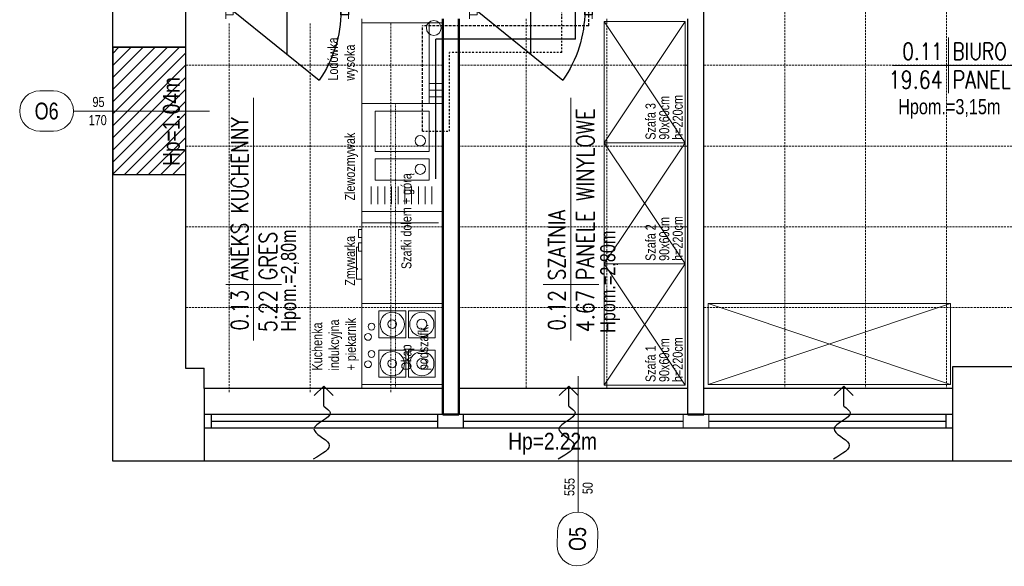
# Model space of a CAD drawing. Header units: millimetres. Extents: x -523 to 1404227, y -783705 to 1038705.
# Tile 255 of 256: x 490854 to 498165, y 121117 to 125177. Entities that reach past the tile are written whole.
import ezdxf
from ezdxf.enums import TextEntityAlignment as Align

# ---------------------------------------------------------------- set-up
doc = ezdxf.new("R2010")
doc.units = ezdxf.units.MM
for name, pattern in [('0.5_0.5', [1, 0.5, -0.5]), ('DASHDOT', [1, 0.5, -0.25, 0, -0.25]), ('DASHED', [0.75, 0.5, -0.25]), ('DASHEDX2', [1.5, 1, -0.5])]:
    doc.linetypes.add(name, pattern=pattern)
for name, color, linetype, lineweight in [('BA_KS_ist.', 34, 'Continuous', 13), ('BA_met', 7, 'Continuous', 18), ('BA_sym', 7, 'Continuous', 18), ('BA_txc', 1, 'Continuous', 18), ('BA_txs', 2, 'Continuous', 18), ('mm_CWP', 210, 'DASHDOT', 30), ('mm_CWU', 20, 'DASHED', 30), ('mm_Wentylacja', 5, 'Continuous', 50), ('mm_ZWU', 5, 'Continuous', 30), ('PG_PRZERYWANE_ŚREDNIE', 1, 'DASHEDX2', 18), ('PG_WIDOKOWE_CIENKIE', 7, 'Continuous', 18), ('PG_WYPOSAŻENIE', 1, 'Continuous', 18), ('Przekrojowa', 60, 'Continuous', 18), ('Wyposażenie', 134, 'Continuous', 18), ('WYPOSAŻENIE GARAŻU', 253, 'Continuous', 5)]:
    doc.layers.add(name, color=color, linetype=linetype, lineweight=lineweight)
doc.styles.add('BIKTC', font='bikromsw.shx', dxfattribs={"width": 0.8})
doc.styles.add('BIKTS', font='bikromsw.shx', dxfattribs={"width": 0.85})
doc.styles.add('ROMANS', font='romans', dxfattribs={"width": 0.7})

# ---------------------------------------------------------------- blocks, each defined once
blk = doc.blocks.new('bikmet')
blk.add_line((0, 1.65), (0, -1.65))
at = {"style": 'ROMANS', "width": 0.8}
blk.add_attdef('NRPOM', text='', height=1, dxfattribs=at).set_placement((-0.333, 0.333), align=Align.RIGHT)
blk.add_attdef('NWAPOM', (0.25, 0.333), '', height=1, dxfattribs=at)
blk.add_attdef('RAREA', text='', height=1.042, dxfattribs=at).set_placement((-0.333, -0.333), align=Align.TOP_RIGHT)
blk.add_attdef('PODLOGA', text='', height=1.042, dxfattribs=at).set_placement((0.25, -0.333), align=Align.TOP_LEFT)
blk = doc.blocks.new('jamb')
blk.add_lwpolyline([(-0.5, -0.5), (-0.5, 0.5), (0.5, 0.5), (0.5, -0.5)], close=True)
blk = doc.blocks.new('A$C6b6b2cc1')
at = {"color": 5, "lineweight": 20}
for p, q in [((17.9, 91), (29.9, 91)), ((17.9, 0), (29.9, 0))]:
    blk.add_line(p, q, dxfattribs=at)
for p, q in [((20.9, 85.5), (20.9, 91)), ((20.9, 91), (26.9, 91)), ((26.9, 91), (26.9, 85.5)), ((26.9, 85.5), (20.9, 85.5))]:
    blk.add_line(p, q)
at = {"color": 0, "extrusion": (0, 0, -1)}
blk.add_line((23.9, 5.5), (75.47, 69.26), dxfattribs=at)
at = {"extrusion": (0, 0, -1)}
blk.add_line((56.49, 45.5), (0, 45.5), dxfattribs=at)
at = {"color": 0, "extrusion": (0, 0, -1)}
blk.add_arc((-23.9, -4.5), 90, 90, 124.95948, dxfattribs=at)
at = {"layer": 'WYPOSAŻENIE GARAŻU', "color": 240, "xscale": 5.5, "yscale": 5.999999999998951, "zscale": 5.5, "rotation": 90}
blk.add_blockref('jamb', (23.9, 2.75), dxfattribs=at)
blk = doc.blocks.new('symdrz')
blk.add_lwpolyline([(-10, -30, -1), (-10, 30), (10, 30, -1), (10, -30)], format="xyb", close=True)
at = {"style": 'BIKTS', "width": 0.8}
blk.add_attdef('SZERDRZ', text='', height=25, dxfattribs=at).set_placement((77.1, 8.8), align=Align.CENTER)
blk.add_attdef('SYMDRZ', text='', height=25, dxfattribs=at).set_placement((0, 0), align=Align.MIDDLE)
blk.add_attdef('WYSDRZ', text='', height=25, dxfattribs=at).set_placement((77.1, -9.5), align=Align.TOP_CENTER)
blk = doc.blocks.new('podciecie')
at = {"layer": 'mm_Wentylacja', "color": 142, "lineweight": 30}
for p, q in [((23288, -37575.5), (23288, -37590.5)), ((23288, -37590.5), (23280.93, -37583.43)), ((23288, -37590.5), (23295.07, -37583.43))]:
    blk.add_line(p, q, dxfattribs=at)
blk.add_spline([(23288, -37575.5), (23283.25, -37570.75), (23295.25, -37558.75), (23284.25, -37547.75), (23295.75, -37536.25)], degree=3, dxfattribs=at)
blk = doc.blocks.new('A$C6810ecfa')
at = {"layer": 'BA_KS_ist.', "color": 30, "linetype": 'Continuous', "lineweight": 20, "ltscale": 25}
blk.add_circle((-2195.59, 249.73), 5.5, dxfattribs=at)

msp = doc.modelspace()

# ---------------------------------------------------------------- hatches: boundary and pattern name
at = {"layer": 'PG_WIDOKOWE_CIENKIE', "lineweight": 18}
h = msp.add_hatch(dxfattribs=at)
h.set_pattern_fill('LINE', scale=20, angle=45)
h.set_pattern_definition([(45, (-15144.756, 398172.9), (-44.9012806, 44.9012806), [])])
h.paths.add_polyline_path([(491544.57, 124973.4), (492084.57, 124973.4), (492084.57, 124023.4), (491544.57, 124023.4)])

# ---------------------------------------------------------------- linework, layer by layer
for p, q in [((491544.57, 124973.4), (491544.57, 146598.4)), ((492084.57, 128133.4), (492084.57, 124973.4)), ((495934.57, 122243.4), (495934.57, 125383.4)), ((495814.57, 122243.4), (495814.57, 125183.4)), ((492084.57, 124973.4), (491544.57, 124973.4)), ((491544.57, 124973.4), (491544.57, 124023.4)), ((492084.57, 124973.4), (492084.57, 124023.4)), ((491544.57, 121898.4), (491544.57, 124023.4)), ((492084.57, 124023.4), (491544.57, 124023.4)), ((492084.57, 124023.4), (492084.57, 122588.4)), ((492084.57, 122588.4), (492224.57, 122588.4)), ((492224.57, 122438.4), (492224.57, 122588.4)), ((498219.57, 122598.4), (497779.57, 122598.4)), ((497779.57, 122598.4), (497779.57, 121898.4)), ((493994.57, 122438.4), (492224.57, 122438.4)), ((492224.57, 122438.4), (492224.57, 121898.4)), ((495814.57, 122438.4), (494114.57, 122438.4)), ((497779.57, 122438.4), (495934.57, 122438.4)), ((492224.57, 122243.4), (492224.57, 122143.4)), ((497779.57, 122243.4), (492224.57, 122243.4)), ((492274.57, 122243.4), (492274.57, 122143.4)), ((493959.57, 122143.4), (493959.57, 122243.4)), ((494149.57, 122143.4), (494149.57, 122243.4)), ((497729.57, 122243.4), (497729.57, 122143.4)), ((497779.57, 122243.4), (497779.57, 122143.4)), ((493959.57, 122193.4), (492274.57, 122193.4)), ((495779.57, 122193.4), (494149.57, 122193.4)), ((497729.57, 122193.4), (495969.57, 122193.4)), ((497779.57, 122143.4), (492224.57, 122143.4)), ((506154.57, 121898.4), (491544.57, 121898.4))]:
    msp.add_line(p, q)
at = {"lineweight": 20}
for p, q in [((494999.57, 121519.73), (494999.57, 122530.21)), ((495779.57, 122143.4), (495779.57, 122243.4)), ((495969.57, 122143.4), (495969.57, 122243.4))]:
    msp.add_line(p, q, dxfattribs=at)
msp.add_lwpolyline([(491544.57, 124973.4), (492084.57, 124973.4), (492084.57, 124023.4), (491544.57, 124023.4)], close=True)
at = {"layer": 'BA_met', "color": 18}
for p, q in [((497334.92, 124837.67), (499959.06, 124837.67)), ((492591.13, 122795.21), (492591.13, 124596.61)), ((494946.84, 122795.21), (494946.84, 124596.61))]:
    msp.add_line(p, q, dxfattribs=at)
at = {"layer": 'BA_sym', "color": 18}
msp.add_line((492264.16, 124498.4), (491253.9, 124498.4), dxfattribs=at)
at = {"layer": 'mm_CWP', "ltscale": 25}
for p, q in [((494879.57, 124932.08), (494879.57, 128523.4)), ((494044.57, 124348.03), (494044.57, 124932.08)), ((494879.57, 124932.08), (494044.57, 124932.08)), ((493844.57, 124348.03), (494044.57, 124348.03))]:
    msp.add_line(p, q, dxfattribs=at)
at = {"layer": 'mm_CWU', "ltscale": 40}
for p, q in [((495079.57, 125132.08), (495079.57, 128323.4)), ((493844.57, 124348.03), (493844.57, 125132.08)), ((495079.57, 125132.08), (493844.57, 125132.08))]:
    msp.add_line(p, q, dxfattribs=at)
at = {"layer": 'mm_ZWU', "ltscale": 100}
for p, q in [((494979.57, 125032.08), (494979.57, 128423.4)), ((493944.57, 123994.48), (493944.57, 125032.08)), ((494979.57, 125032.08), (493944.57, 125032.08))]:
    msp.add_line(p, q, dxfattribs=at)
at = {"layer": 'PG_PRZERYWANE_ŚREDNIE', "color": 251, "lineweight": 15, "ltscale": 15}
for p, q in [((496534.57, 126473.4), (496534.57, 122438.4)), ((497134.57, 126473.4), (497134.57, 122438.4)), ((497734.57, 126473.4), (497734.57, 122438.4)), ((494614.57, 125183.4), (494614.57, 122438.4)), ((495214.57, 125183.4), (495214.57, 122438.4)), ((492409.57, 125148.4), (492409.57, 122403.4)), ((493009.57, 125148.4), (493009.57, 122403.4)), ((493609.57, 125148.4), (493609.57, 122403.4)), ((493994.57, 124838.4), (492084.57, 124838.4)), ((495814.57, 124838.4), (494114.57, 124838.4)), ((495934.57, 124838.4), (499994.57, 124838.4)), ((493994.57, 124238.4), (492084.57, 124238.4)), ((495814.57, 124238.4), (494114.57, 124238.4)), ((495934.57, 124238.4), (499994.57, 124238.4)), ((493994.57, 123638.4), (492084.57, 123638.4)), ((495814.57, 123638.4), (494114.57, 123638.4)), ((495934.57, 123638.4), (499994.57, 123638.4)), ((493994.57, 123038.4), (492084.57, 123038.4)), ((495814.57, 123038.4), (494114.57, 123038.4)), ((495934.57, 123038.4), (499994.57, 123038.4))]:
    msp.add_line(p, q, dxfattribs=at)
at = {"layer": 'PG_WIDOKOWE_CIENKIE', "color": 18, "lineweight": 50}
for p, q in [((493994.57, 122243.4), (493994.57, 125183.4)), ((494114.57, 122243.4), (494114.57, 125183.4)), ((493994.57, 122243.4), (494114.57, 122243.4)), ((495814.57, 122243.4), (495934.57, 122243.4))]:
    msp.add_line(p, q, dxfattribs=at)
at = {"layer": 'PG_WYPOSAŻENIE', "color": 251}
for p, q in [((493394.57, 122438.4), (493394.57, 125183.4)), ((495794.57, 125163.4), (495194.57, 125163.4)), ((495194.57, 125163.4), (495194.57, 124263.4)), ((495194.57, 124263.4), (495794.57, 125163.4)), ((495194.57, 125163.4), (495794.57, 124263.4)), ((495794.57, 124263.4), (495794.57, 125163.4)), ((493394.57, 124553.4), (493394.57, 125153.4)), ((493394.57, 125153.4), (493994.57, 125153.4)), ((493394.57, 125153.4), (493394.57, 124553.4)), ((493894.57, 124553.4), (493894.57, 125153.4)), ((493994.57, 124703.4), (493894.57, 124703.4)), ((493994.57, 124653.4), (493894.57, 124653.4)), ((493994.57, 124603.4), (493894.57, 124603.4)), ((493994.57, 124553.4), (493394.57, 124553.4)), ((493493.2, 124497.85), (493493.2, 124197.85)), ((493893.2, 124497.85), (493493.2, 124497.85)), ((493893.2, 124197.85), (493893.2, 124497.85)), ((495194.57, 124263.4), (495794.57, 124263.4)), ((495794.57, 124263.4), (495194.57, 124263.4)), ((495794.57, 124263.4), (495194.57, 124263.4)), ((495794.57, 124263.4), (495194.57, 124263.4)), ((495194.57, 124263.4), (495194.57, 123363.4)), ((495194.57, 123363.4), (495794.57, 124263.4)), ((495194.57, 124263.4), (495794.57, 123363.4)), ((495794.57, 123363.4), (495794.57, 124263.4)), ((493493.2, 124197.85), (493893.2, 124197.85)), ((493493.2, 124142.32), (493493.2, 123986.19)), ((493893.2, 124142.32), (493493.2, 124142.32)), ((493893.2, 123986.19), (493893.2, 124142.32)), ((493464, 123938.79), (493464, 123807.16)), ((493493.2, 123986.19), (493893.2, 123986.19)), ((493514, 123938.79), (493514, 123807.16)), ((493564, 123938.79), (493564, 123807.16)), ((493614, 123938.79), (493614, 123807.16)), ((493664, 123938.79), (493664, 123807.16)), ((493714, 123938.79), (493714, 123807.16)), ((493764, 123938.79), (493764, 123807.16)), ((493814, 123938.79), (493814, 123807.16)), ((493864, 123938.79), (493864, 123807.16)), ((493914, 123938.79), (493914, 123807.16)), ((493994.57, 123753.4), (493394.57, 123753.4)), ((493394.57, 123668.4), (493394.57, 123068.4)), ((493964.57, 123668.39), (493394.57, 123668.39)), ((493369.57, 123618.4), (493394.57, 123618.4)), ((493369.57, 123618.4), (493369.57, 123558.4)), ((493369.57, 123558.4), (493394.57, 123558.4)), ((493369.57, 123518.4), (493394.57, 123518.4)), ((493369.57, 123518.4), (493369.57, 123458.4)), ((493369.57, 123458.4), (493394.57, 123458.4)), ((495194.57, 123363.4), (495794.57, 123363.4)), ((495794.57, 123363.4), (495194.57, 123363.4)), ((495794.57, 123363.4), (495194.57, 123363.4)), ((495794.57, 123363.4), (495194.57, 123363.4)), ((495194.57, 123363.4), (495194.57, 122463.4)), ((495194.57, 122463.4), (495794.57, 123363.4)), ((495194.57, 123363.4), (495794.57, 122463.4)), ((495794.57, 122463.4), (495794.57, 123363.4)), ((493994.57, 123068.4), (493394.57, 123068.4)), ((493994.57, 123068.4), (493394.57, 123068.4)), ((497764.57, 123068.4), (495964.57, 123068.4)), ((495964.57, 123068.4), (495964.57, 122468.4)), ((495964.57, 123068.4), (497764.57, 122468.4)), ((497764.57, 123068.4), (495964.57, 122468.4)), ((497764.57, 123068.4), (497764.57, 122468.4)), ((493519.95, 122814.65), (493519.95, 123014.65)), ((493519.95, 123014.65), (493719.95, 123014.65)), ((493719.95, 123014.65), (493719.95, 122814.65)), ((493739.95, 122814.65), (493739.95, 123014.65)), ((493739.95, 123014.65), (493939.95, 123014.65)), ((493939.95, 123014.65), (493939.95, 122814.65)), ((493719.95, 122814.65), (493519.95, 122814.65)), ((493939.95, 122814.65), (493739.95, 122814.65)), ((493719.95, 122722.14), (493519.95, 122722.14)), ((493519.95, 122722.14), (493519.95, 122522.14)), ((493719.95, 122522.14), (493719.95, 122722.14)), ((493939.95, 122722.14), (493739.95, 122722.14)), ((493739.95, 122722.14), (493739.95, 122522.14)), ((493939.95, 122522.14), (493939.95, 122722.14)), ((493994.57, 122468.4), (493394.57, 122468.4)), ((493994.57, 122468.4), (493394.57, 122468.4)), ((493519.95, 122522.14), (493719.95, 122522.14)), ((493739.95, 122522.14), (493939.95, 122522.14)), ((495194.57, 122463.4), (495794.57, 122463.4)), ((495794.57, 122463.4), (495194.57, 122463.4)), ((495794.57, 122463.4), (495194.57, 122463.4)), ((495964.57, 122468.4), (497764.57, 122468.4))]:
    msp.add_line(p, q, dxfattribs=at)
at = {"layer": 'PG_WYPOSAŻENIE', "color": 251, "linetype": '0.5_0.5', "ltscale": 10}
msp.add_line((493644.57, 124553.4), (493644.57, 122438.4), dxfattribs=at)
at = {"layer": 'PG_WYPOSAŻENIE', "color": 251}
msp.add_lwpolyline([(493394.57, 123248.4), (493354.57, 123248.4), (493354.57, 123488.4), (493369.57, 123488.4)], dxfattribs=at)
for centre, radius in [((493828.39, 124278.11), 38.32), ((493828.39, 124066.45), 38.32), ((493466.01, 122897.26), 25.4), ((493619.95, 122914.65), 31.75), ((493839.95, 122914.65), 38.1), ((493440.61, 122821.06), 25.4), ((493466.01, 122694.06), 25.4), ((493440.61, 122617.86), 25.4), ((493619.95, 122622.14), 31.75), ((493839.95, 122622.14), 38.1)]:
    msp.add_circle(centre, radius, dxfattribs=at)
for centre, start, end in [((493619.95, 122914.65), 90, 270), ((493619.95, 122914.65), 270, 90), ((493839.95, 122914.65), 90, 270), ((493839.95, 122914.65), 270, 90), ((493619.95, 122622.14), 90, 270), ((493619.95, 122622.14), 270, 90), ((493839.95, 122622.14), 90, 270), ((493839.95, 122622.14), 270, 90)]:
    msp.add_arc(centre, 90, start, end, dxfattribs=at)
at = {"layer": 'Wyposażenie', "color": 7, "lineweight": 0}
msp.add_line((493994.57, 124553.4), (493994.57, 125153.4), dxfattribs=at)

# ---------------------------------------------------------------- block references
at = {"color": 5, "lineweight": 20, "xscale": 10, "yscale": 10, "zscale": 10, "rotation": 270}
for p in [(492384.57, 125482.35), (494194.57, 125482.35)]:
    msp.add_blockref('A$C6b6b2cc1', p, dxfattribs=at)
at = {"layer": 'BA_met', "color": 18, "xscale": 125, "yscale": 125, "zscale": 125}
msp.add_blockref('bikmet', (497749.11, 124837.67), dxfattribs=at).add_auto_attribs({'NRPOM': '0.11', 'NWAPOM': 'BIURO OFICERA DYŻURNEGO', 'RAREA': '19.64', 'PODLOGA': 'PANELE WINYLOWE'})
at = {"layer": 'BA_met', "color": 18, "xscale": 125, "yscale": 125, "zscale": 125, "rotation": 90}
for p, values in [((494946.84, 123209.39), {'NRPOM': '0.12', 'NWAPOM': 'SZATNIA', 'RAREA': '4.67', 'PODLOGA': 'PANELE WINYLOWE'}), ((492591.13, 123209.39), {'NRPOM': '0.13', 'NWAPOM': 'ANEKS KUCHENNY', 'RAREA': '5.22', 'PODLOGA': 'GRES'})]:
    msp.add_blockref('bikmet', p, dxfattribs=at).add_auto_attribs(values)
at = {"layer": 'BA_sym', "color": 18}
ref = msp.add_blockref('symdrz', (491053.9, 124498.4), dxfattribs=dict(at, xscale=5.000000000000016, yscale=5.000000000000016, zscale=5.000000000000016, rotation=180.0000047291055))
ref.add_attrib('Symdrz', 'O6', dxfattribs={"height": 125, "rotation": 0.000005, "style": 'BIKTS', "width": 0.8}).set_placement((491053.9, 124498.4), align=Align.MIDDLE_CENTER)
ref.add_attrib('Szerdrz', '170', dxfattribs={"layer": 'BA_txc', "height": 75, "rotation": 0.000005, "style": 'BIKTS', "width": 0.8}).set_placement((491433.16, 124430.9), align=Align.MIDDLE_CENTER)
ref.add_attrib('Wysdrz', '95', dxfattribs={"layer": 'BA_txc', "height": 75, "rotation": 0.000005, "style": 'BIKTS', "width": 0.8}).set_placement((491438.83, 124565.9), align=Align.MIDDLE_CENTER)
ref = msp.add_blockref('symdrz', (494995.36, 121319.78), dxfattribs=dict(at, xscale=5.000000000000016, yscale=5.000000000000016, zscale=5.000000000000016, rotation=268.7952046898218))
ref.add_attrib('Symdrz', 'O5', dxfattribs={"height": 125, "rotation": 88.795205, "style": 'BIKTS', "width": 0.8}).set_placement((494995.36, 121319.78), align=Align.MIDDLE_CENTER)
ref.add_attrib('Szerdrz', '50', dxfattribs={"layer": 'BA_txc', "height": 75, "rotation": 88.795205, "style": 'BIKTS', "width": 0.8}).set_placement((495070.82, 121697.54), align=Align.MIDDLE_CENTER)
ref.add_attrib('Wysdrz', '555', dxfattribs={"layer": 'BA_txc', "height": 75, "rotation": 88.795205, "style": 'BIKTS', "width": 0.8}).set_placement((494935.97, 121706.04), align=Align.MIDDLE_CENTER)
at = {"layer": 'mm_Wentylacja', "color": 2, "lineweight": 30, "xscale": 10, "yscale": 10, "zscale": 10, "rotation": 180}
for p in [(725991.59, -253449.36), (727810.09, -253449.36), (729852.69, -253449.36)]:
    msp.add_blockref('podciecie', p, dxfattribs=at)
at = {"layer": 'Przekrojowa', "xscale": 10, "yscale": 10, "zscale": 10}
msp.add_blockref('A$C6810ecfa', (515884.57, 122618.4), dxfattribs=at)

# ---------------------------------------------------------------- texts
at = {"layer": 'BA_txs', "color": 18, "style": 'BIKTS', "width": 0.85}
msp.add_text('Hp=1.04m', height=125, rotation=90, dxfattribs=at).set_placement((492042.16, 124090.92))
msp.add_text('Hp=2.22m', height=125, dxfattribs=at).set_placement((494481.42, 121983.66))
at = {"layer": 'PG_WYPOSAŻENIE', "color": 18, "attachment_point": 1, "style": 'BIKTC'}
for s, width, gutter_width, insert, char_height, rotation in [('Lodówka\\Pwysoka', 6506.7953, 500, (493142.18, 124724.35), 75, 90), ('90x60cm', 6506.7953, 500, (495601.87, 124285.55), 75, 90), ('h=220cm', 6506.7953, 500, (495702.03, 124285.55), 75, 90), ('Szafa 3', 6506.7953, 500, (495500.44, 124285.55), 75, 90), ('Hpom.=3,15m', 9760.1929, 750, (497376.51, 124587.36), 112.5, 360), ('Zlewozmywak', 6506.7953, 500, (493268.59, 123833.89), 75, 90), ('Szafki dołem + górą', 6506.7953, 500, (493687.59, 123324.85), 75, 90), ('Hpom.=2,80m', 9760.1929, 750, (492793.73, 122859.6), 112.5, 90), ('Hpom.=2,80m', 9760.1929, 750, (495163.98, 122850.72), 112.5, 90), ('90x60cm', 6506.7953, 500, (495601.87, 123385.55), 75, 90), ('h=220cm', 6506.7953, 500, (495702.03, 123385.55), 75, 90), ('Szafa 2', 6506.7953, 500, (495500.44, 123385.55), 75, 90), ('Zmywarka', 6506.7953, 500, (493268.59, 123200.57), 75, 90), ('Kuchenka\\Pindukcyjna\\P+ piekarnik', 6506.7953, 500, (493025.24, 122571.05), 75, 90), ('Okap\\Ppodszafk.', 6506.7953, 500, (493687.59, 122572.67), 75, 90), ('90x60cm', 6506.7953, 500, (495601.87, 122485.55), 75, 90), ('h=220cm', 6506.7953, 500, (495702.03, 122485.55), 75, 90), ('Szafa 1', 6506.7953, 500, (495500.44, 122485.55), 75, 90)]:
    msp.add_mtext_dynamic_manual_height_columns(s, width=width, gutter_width=gutter_width, heights=[0], dxfattribs=dict(at, insert=insert, char_height=char_height, rotation=rotation))

doc.saveas('drawing.dxf')
